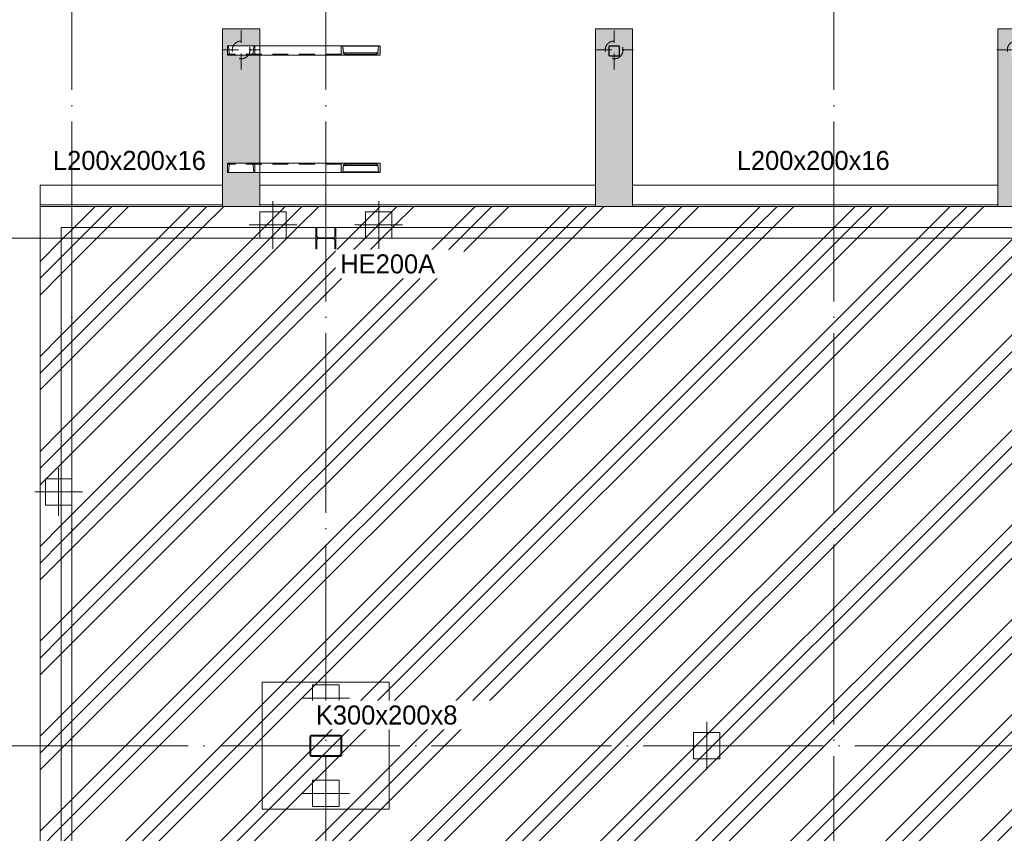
# Model space of a CAD drawing. Header units: millimetres. Extents: x -2900 to 56100, y -900 to 49332.
# Tile 19 of 35: x 2107 to 11412, y 32972 to 40666. Entities that reach past the tile are written whole.
import ezdxf

# ---------------------------------------------------------------- set-up
doc = ezdxf.new("R2010")
doc.units = ezdxf.units.MM
for name, pattern in [('WSP_hartlijn', [800, 500, -100, 100, -100]), ('WSP_hhidden', [250, 150, -100]), ('WSP_stramienlijn', [2000, 1700, -150, 0, -150])]:
    doc.linetypes.add(name, pattern=pattern)
for name, color, linetype, lineweight in [('00_algemeen - hartlijn', 7, 'WSP_hartlijn', 13), ('00_algemeen - hhidden - 0_13mm', 7, 'WSP_hhidden', 13), ('07_stramien', 4, 'Continuous', 13), ('16_funderingsconstructies', 2, 'Continuous', 18), ('23_vloeren', 2, 'Continuous', 18), ('23_vloeren - hatch', 1, 'Continuous', 18), ('28_hoofddraagconstructies - kolommen en liggers', 1, 'Continuous', 13), ('28_hoofddraagconstructies - kolommen en liggers - staal', 1, 'Continuous', 13), ('28_hoofddraagconstructies - kolommen en liggers - staal -cut-', 2, 'Continuous', 13), ('28_hoofddraagconstructies - tags', 7, 'Continuous', 18)]:
    doc.layers.add(name, color=color, linetype=linetype, lineweight=lineweight)
doc.layers.add('16_funderingsconstructies - voeten en balken', color=2, linetype='Continuous')
doc.styles.add('Revittext_2', font='txt', dxfattribs={"height": 180})
doc.styles.add('Revittext_I', font='txt', dxfattribs={"height": 180})
pattern_1 = [(45, (0, 0), (-449.013, 449.013), []), (45, (158.75, 0), (0, 898.0256), []), (45, (-158.75, 0), (0, 898.0256), [])]

# ---------------------------------------------------------------- blocks, each defined once
blk = doc.blocks.new('28_WSP_SF_staal - HFL v21-0 - Lequ 200x200x16 - S235-1314710-beg gr - plot - 100')
at = {"layer": '00_algemeen - hhidden - 0_13mm'}
blk.add_line((-862.5, 39.2), (862.5, 39.2), dxfattribs=at)
at = {"layer": '28_hoofddraagconstructies - kolommen en liggers - staal'}
for p, q in [((862.5, 55.2), (-862.5, 55.2)), ((-862.5, 39.2), (862.5, 39.2)), ((862.5, 55.2), (862.5, 48.2)), ((862.5, 48.2), (862.5, 39.2)), ((862.5, 39.2), (862.5, 21.2)), ((862.5, 21.2), (862.5, -135.8)), ((-862.5, -144.8), (862.5, -144.8)), ((862.5, -135.8), (862.5, -144.8))]:
    blk.add_line(p, q, dxfattribs=at)
blk = doc.blocks.new('28_WSP_SF_staal - UNP v18-0 - UNP260-1318341-beg gr - plot - 100')
at = {"layer": '00_algemeen - hhidden - 0_13mm'}
blk.add_line((5145.7, 40340), (4070, 40340), dxfattribs=at)
blk = doc.blocks.new('28_WSP_SF_staal - HFL v21-0 - Lequ 200x200x16 - S235-1314718-beg gr - plot - 100')
at = {"layer": '00_algemeen - hhidden - 0_13mm'}
blk.add_line((-1725, 39.2), (1725, 39.2), dxfattribs=at)
blk = doc.blocks.new('28_WSP_SF_staal - HFL v21-0 - Lequ 200x200x16 - S235-1314713-beg gr - plot - 100')
at = {"layer": '00_algemeen - hhidden - 0_13mm'}
blk.add_line((-1587.5, 39.2), (1587.5, 39.2), dxfattribs=at)
blk = doc.blocks.new('28_WSP_SF_staal - UNP v18-0 - UNP260-1310751-beg gr - plot - 100')
at = {"layer": '00_algemeen - hhidden - 0_13mm'}
blk.add_line((5145.7, 39300), (4070, 39300), dxfattribs=at)
blk = doc.blocks.new('17_WSP_FD_prefab - fundatiepaal v18-0 - 250x250-V10-beg gr - plot - 100')
at = {"layer": '16_funderingsconstructies', "color": 55, "lineweight": 13}
for p, q in [((0, -225), (0, 225)), ((125, 125), (-125, 125)), ((-125, 125), (-125, -125)), ((125, -125), (125, 125)), ((-225, 0), (225, 0))]:
    blk.add_line(p, q, dxfattribs=at)
blk = doc.blocks.new('17_WSP_FD_prefab - fundatiepaal v18-0 - 250x250-V13-beg gr - plot - 100')
at = {"layer": '00_algemeen - hartlijn', "color": 55, "linetype": 'Continuous'}
blk.add_line((-225, 0), (-175, 0), dxfattribs=at)
at = {"layer": '16_funderingsconstructies', "color": 55, "lineweight": 13}
for p, q in [((0, -225), (0, 225)), ((125, 125), (-125, 125)), ((-125, 125), (-125, -125)), ((-175, 0), (225, 0)), ((-125, -125), (125, -125))]:
    blk.add_line(p, q, dxfattribs=at)
blk = doc.blocks.new('17_WSP_FD_prefab - fundatiepaal v18-0 - 250x250-1089444-beg gr - plot - 100')
at = {"layer": '16_funderingsconstructies', "color": 55, "lineweight": 13}
for p, q in [((0, -225), (0, 225)), ((125, 125), (-125, 125)), ((-125, 125), (-125, -125)), ((125, -125), (125, 125)), ((-225, 0), (225, 0)), ((-125, -125), (125, -125))]:
    blk.add_line(p, q, dxfattribs=at)
blk = doc.blocks.new('17_WSP_FD_prefab - fundatiepaal v18-0 - 250x250-1089782-beg gr - plot - 100')
at = {"layer": '16_funderingsconstructies', "color": 55, "lineweight": 13}
for p, q in [((0, -225), (0, 225)), ((125, 125), (-125, 125)), ((-125, 125), (-125, -125)), ((125, -125), (125, 125)), ((-225, 0), (225, 0)), ((-125, -125), (125, -125))]:
    blk.add_line(p, q, dxfattribs=at)
blk = doc.blocks.new('17_WSP_FD_beton - fundatiepaal v21-1 - ø168_178 _stalen buis_-1347607-beg gr - plot - 100')
at = {"layer": '00_algemeen - hartlijn'}
blk.add_line((-184, 0), (-175, 0), dxfattribs=at)
at = {"layer": '16_funderingsconstructies', "linetype": 'WSP_hhidden', "lineweight": 13}
for p, q in [((0, -184), (0, 184)), ((-175, 0), (184, 0))]:
    blk.add_line(p, q, dxfattribs=at)
blk.add_circle((0, 0), 84, dxfattribs=at)
blk = doc.blocks.new('17_WSP_FD_beton - fundatiepaal v21-1 - ø168_178 _stalen buis_-V19-beg gr - plot - 100')
at = {"layer": '00_algemeen - hartlijn'}
for p, q in [((-184, 0), (-175, 0)), ((175, 0), (184, 0))]:
    blk.add_line(p, q, dxfattribs=at)
at = {"layer": '16_funderingsconstructies', "linetype": 'WSP_hhidden', "lineweight": 13}
for p, q in [((0, -184), (0, 184)), ((-175, 0), (175, 0))]:
    blk.add_line(p, q, dxfattribs=at)
blk.add_circle((0, 0), 84, dxfattribs=at)

msp = doc.modelspace()

# ---------------------------------------------------------------- hatches: boundary and pattern name
at = {"layer": '16_funderingsconstructies - voeten en balken'}
msp.add_hatch(color=256, dxfattribs=at).paths.add_polyline_path([(4080.9, 38900), (4375, 38900), (4375, 39220), (4070, 39220), (4070, 39310), (4375, 39310), (4375, 40330), (4070, 40330), (4070, 40420), (4375, 40420), (4375, 40580), (4025, 40580), (4025, 38900), (4074, 38900)])
h = msp.add_hatch(color=256, dxfattribs=at)
h.paths.add_polyline_path([(7758.4, 38900), (7900, 38900), (7900, 40580), (7550, 40580), (7550, 38900)])
h.paths.add_polyline_path([(7683, 40320), (7677.3, 40322.3), (7675, 40328), (7675, 40412), (7677.3, 40417.7), (7683, 40420), (7767, 40420), (7772.7, 40417.7), (7775, 40412), (7775, 40328), (7772.7, 40322.3), (7767, 40320)])
h.paths.add_polyline_path([(7683, 40324), (7767, 40324), (7769.8, 40325.2), (7771, 40328), (7771, 40412), (7769.8, 40414.8), (7767, 40416), (7683, 40416), (7680.2, 40414.8), (7679, 40412), (7679, 40328), (7680.2, 40325.2)])
h = msp.add_hatch(color=256, dxfattribs=at)
h.paths.add_polyline_path([(11689.1, 38900), (11700, 38900), (11700, 40580), (11350, 40580), (11350, 38900)])
h.paths.add_polyline_path([(11483, 40320), (11477.3, 40322.3), (11475, 40328), (11475, 40412), (11477.3, 40417.7), (11483, 40420), (11567, 40420), (11572.7, 40417.7), (11575, 40412), (11575, 40328), (11572.7, 40322.3), (11567, 40320)])
h.paths.add_polyline_path([(11567, 40324), (11569.8, 40325.2), (11571, 40328), (11571, 40412), (11569.8, 40414.8), (11567, 40416), (11483, 40416), (11480.2, 40414.8), (11479, 40412), (11479, 40328), (11480.2, 40325.2), (11483, 40324)])
at = {"layer": '16_funderingsconstructies - voeten en balken', "lineweight": 13}
h = msp.add_hatch(dxfattribs=at)
h.set_pattern_fill('FP_1', color=10, style=0, pattern_type=2)
h.set_pattern_definition(pattern_1)
h.paths.add_polyline_path([(29300, 38600), (29300, 38900), (2300, 38898.9), (2300, 38600), (2500, 38600), (2500, 38700), (29100, 38700), (29100, 38600)])
h = msp.add_hatch(dxfattribs=at)
h.set_pattern_fill('FP_1', color=10, style=0, pattern_type=2)
h.set_pattern_definition(pattern_1)
h.paths.add_polyline_path([(2300, 19400), (2500, 19400), (2500, 38600), (2300, 38600), (2300, 19404.2)])
at = {"layer": '23_vloeren - hatch', "lineweight": 13}
h = msp.add_hatch(dxfattribs=at)
h.set_pattern_fill('FP_1', color=10, style=0, pattern_type=2)
h.set_pattern_definition(pattern_1)
h.paths.add_polyline_path([(41100, 3620), (41100, 9700), (50700, 9700), (50700, 14585.9), (50692.5, 14593.4), (50682, 14596.2), (50518, 14596.2), (50507.5, 14593.4), (50499.8, 14585.7), (50497, 14575.2), (50497, 14480), (50485, 14480), (50485, 14720), (50497, 14720), (50497, 14624.7), (50499.8, 14614.2), (50507.5, 14606.6), (50518, 14603.7), (50682.1, 14603.8), (50692.5, 14606.6), (50700, 14614.2), (50700, 29100), (38500, 29100), (38500, 19500), (33895, 19500), (33895, 19300), (33885, 19300), (33885, 19378.7), (33879.7, 19391.5), (33867, 19396.7), (33733, 19396.7), (33720.3, 19391.5), (33715, 19378.7), (33715, 19300), (33705, 19300), (33705, 19500), (29100, 19500), (29100, 38700), (26695, 38700), (26695, 38500), (26685, 38500), (26685, 38578.7), (26679.7, 38591.5), (26667, 38596.7), (26533, 38596.7), (26520.3, 38591.5), (26515, 38578.7), (26515, 38500), (26505, 38500), (26505, 38700), (19495, 38700), (19495, 38500), (19485, 38500), (19485, 38578.7), (19479.7, 38591.5), (19467, 38596.7), (19333, 38596.7), (19320.3, 38591.5), (19315, 38578.7), (19315, 38500), (19305, 38500), (19305, 38700), (12295, 38700), (12295, 38500), (12285, 38500), (12285, 38578.7), (12279.7, 38591.5), (12267, 38596.7), (12133, 38596.7), (12120.3, 38591.5), (12115, 38578.7), (12115, 38500), (12105, 38500), (12105, 38700), (5095, 38700), (5095, 38500), (5085, 38500), (5085, 38578.7), (5079.7, 38591.5), (5067, 38596.7), (4933, 38596.7), (4920.3, 38591.5), (4915, 38578.7), (4915, 38500), (4905, 38500), (4905, 38700), (2500, 38700), (2500, 19300), (4905, 19300), (4905, 19500), (4915, 19500), (4915, 19421.2), (4920.3, 19408.5), (4933, 19403.2), (5067, 19403.2), (5079.7, 19408.5), (5085, 19421.2), (5085, 19500), (5095, 19500), (5095, 19300), (9700, 19300), (9700, 14614.1), (9707.5, 14606.6), (9718, 14603.7), (9882.1, 14603.8), (9892.5, 14606.6), (9900.2, 14614.2), (9903, 14624.7), (9903, 14720), (9915, 14720), (9915, 14480), (9903, 14480), (9903, 14575.2), (9900.2, 14585.7), (9892.5, 14593.4), (9882, 14596.2), (9718, 14596.2), (9707.5, 14593.4), (9700, 14585.7), (9700, 4900), (19410, 4900), (19410, 3620), (24025, 3620), (24025, 4900), (36345, 4900), (36345, 3620), (41038, 3620)])
h.paths.add_polyline_path([(40933, 4920), (40924, 4920), (40924, 5080), (40933, 5080), (40933, 5018), (40937.4, 5007.4), (40948, 5003), (41052, 5003), (41063.1, 5008.7), (41067, 5018), (41067, 5080), (41076, 5080), (41076, 4920), (41067, 4920), (41067, 4982), (41062.6, 4992.6), (41052, 4997), (40948, 4997), (40937.4, 4992.6), (40933, 4982)])
h.paths.add_polyline_path([(33867, 4920), (33867, 4982), (33862.6, 4992.6), (33852, 4997), (33748, 4997), (33737.4, 4992.6), (33733, 4982), (33733, 4920), (33724, 4920), (33724, 5080), (33733, 5080), (33733, 5018), (33737.4, 5007.4), (33748, 5003), (33852, 5003), (33863.1, 5008.7), (33867, 5018), (33867, 5080), (33876, 5080), (33876, 4920)])
h.paths.add_polyline_path([(26667, 4920), (26667, 4982), (26662.6, 4992.6), (26652, 4997), (26548, 4997), (26537.4, 4992.6), (26533, 4982), (26533, 4920), (26524, 4920), (26524, 5080), (26533, 5080), (26533, 5018), (26537.4, 5007.4), (26548, 5003), (26652, 5003), (26663.1, 5008.7), (26667, 5018), (26667, 5080), (26676, 5080), (26676, 4920)])
h.paths.add_polyline_path([(19324, 4920), (19324, 5080), (19333, 5080), (19333, 5018), (19337.7, 5007.3), (19348, 5003), (19452, 5003), (19463.1, 5008.7), (19467, 5018), (19467, 5080), (19476, 5080), (19476, 4920), (19467, 4920), (19467, 4982), (19462.6, 4992.6), (19452, 4997), (19345.3, 4995.9), (19337.4, 4992.6), (19333, 4982), (19333, 4920)])
h.paths.add_polyline_path([(12124, 4920), (12124, 5080), (12133, 5080), (12133, 5018), (12137.4, 5007.4), (12148, 5003), (12252, 5003), (12263.1, 5008.7), (12267, 5018), (12267, 5080), (12276, 5080), (12276, 4920), (12267, 4920), (12267, 4982), (12262.6, 4992.6), (12252, 4997), (12148, 4997), (12137.4, 4992.6), (12133, 4982), (12133, 4920)])
h.paths.add_polyline_path([(41005, 5090.6), (40995, 5090.6), (40995, 6820.3), (41005, 6820.3), (41005, 6676.4)])
h.paths.add_polyline_path([(40995, 7949.4), (40995, 9689.5), (41005, 9689.5), (41005, 7949.4)])
h.paths.add_polyline_path([(25125.9, 9601.5), (25079.1, 9613), (25036.4, 9635.4), (25000.3, 9667.4), (24972.9, 9707.1), (24955.8, 9752.1), (24950, 9800), (24955.8, 9847.9), (24972.9, 9892.9), (25000.3, 9932.6), (25036.4, 9964.6), (25079.1, 9987), (25125.9, 9998.5), (25174.1, 9998.5), (25220.9, 9987), (25263.6, 9964.6), (25299.7, 9932.6), (25327.1, 9892.9), (25344.2, 9847.9), (25350, 9800), (25344.2, 9752.1), (25327.1, 9707.1), (25299.7, 9667.4), (25263.6, 9635.4), (25220.9, 9613), (25174.1, 9601.5)])
h.paths.add_polyline_path([(40915, 9700), (40905, 9700), (40905, 9900), (40915, 9900), (40915, 9821.2), (40920.3, 9808.5), (40933, 9803.2), (41067, 9803.2), (41079.7, 9808.5), (41085, 9821.2), (41085, 9900), (41095, 9900), (41095, 9700), (41085, 9700), (41085, 9778.7), (41079.7, 9791.5), (41067, 9796.7), (40933, 9796.7), (40920.3, 9791.5), (40915, 9778.7)])
h.paths.add_polyline_path([(36285, 9700), (36112.9, 9700.9), (36104.4, 9704.4), (36100, 9715), (36100.9, 9887.1), (36104.4, 9895.6), (36115, 9900), (36287.1, 9899.1), (36295.6, 9895.6), (36300, 9885), (36299.1, 9712.9), (36295.6, 9704.4), (36287.1, 9700.9)])
h.paths.add_polyline_path([(19480, 9700), (19312.9, 9700.9), (19304.4, 9704.4), (19300, 9715), (19300.9, 9887.1), (19304.4, 9895.6), (19315, 9900), (19487.1, 9899.1), (19495.6, 9895.6), (19500, 9885), (19499.1, 9712.9), (19495.6, 9704.4), (19485, 9700)])
h.paths.add_polyline_path([(9715, 9700), (9705, 9700), (9705, 9900), (9715, 9900), (9715, 9821.2), (9720.3, 9808.5), (9733, 9803.2), (9867, 9803.2), (9879.7, 9808.5), (9885, 9821.2), (9885, 9900), (9895, 9900), (9895, 9700), (9885, 9700), (9885, 9778.7), (9879.7, 9791.5), (9867, 9796.7), (9733, 9796.7), (9720.3, 9791.5), (9715, 9778.7), (9715, 9774.2)])
h.paths.add_polyline_path([(36280, 9710), (36287.1, 9712.9), (36290, 9720), (36290, 9880), (36287.1, 9887.1), (36280, 9890), (36120, 9890), (36112.9, 9887.1), (36110, 9880), (36110, 9720), (36112.9, 9712.9), (36120, 9710), (36210, 9710)])
h.paths.add_polyline_path([(19410, 9710), (19480, 9710), (19487.1, 9712.9), (19490, 9720), (19490, 9880), (19487.1, 9887.1), (19480, 9890), (19320, 9890), (19312.9, 9887.1), (19310, 9880), (19310, 9720), (19312.9, 9712.9), (19320, 9710)])
h.paths.add_polyline_path([(48133.5, 9730), (48133.5, 9870), (48142, 9870), (48142, 9814.7), (48145.5, 9806.3), (48154, 9802.7), (48246, 9802.7), (48254.7, 9806.8), (48258, 9814.7), (48258, 9870), (48266.5, 9870), (48266.5, 9730), (48258, 9730), (48258, 9785.2), (48254.5, 9793.7), (48246, 9797.2), (48154, 9797.2), (48145.5, 9793.7), (48142, 9785.2), (48142, 9730)])
h.paths.add_polyline_path([(50533.5, 9732.7), (50533.5, 9872.7), (50542, 9872.7), (50542, 9817.5), (50545.5, 9809), (50554, 9805.5), (50646, 9805.5), (50654.7, 9809.5), (50658, 9817.5), (50658, 9872.7), (50666.5, 9872.7), (50666.5, 9732.7), (50658, 9733.7), (50658, 9788), (50654.5, 9796.5), (50646, 9800), (50554, 9800), (50545.5, 9796.5), (50542, 9788), (50542, 9732.7)])
h.paths.add_polyline_path([(50666.5, 9883.2), (50666.5, 11560.9), (50676.5, 11560.9), (50676.5, 9883.2), (50668.1, 9883.2)])
h.paths.add_polyline_path([(50650.3, 12839), (50640.3, 12839.2), (50664.6, 14469.6), (50674.6, 14469.4), (50650.3, 12841.4)])
h.paths.add_polyline_path([(25174.1, 14401.5), (25125.9, 14401.5), (25079.1, 14413), (25036.4, 14435.4), (25000.3, 14467.4), (24972.9, 14507.1), (24955.8, 14552.1), (24950, 14600), (24955.8, 14647.9), (24972.9, 14692.9), (25000.3, 14732.6), (25036.4, 14764.6), (25079.1, 14787), (25125.9, 14798.5), (25174.1, 14798.5), (25220.9, 14787), (25263.6, 14764.6), (25302.3, 14728.9), (25327.1, 14692.9), (25344.2, 14647.9), (25350, 14600), (25344.2, 14552.1), (25327.1, 14507.1), (25299.7, 14467.4), (25263.6, 14435.4), (25220.9, 14413)])
h.paths.add_polyline_path([(40915, 14500), (40904.4, 14504.4), (40900, 14515), (40900.9, 14687.1), (40904.4, 14695.6), (40915, 14700), (41087.1, 14699.1), (41095.6, 14695.6), (41100, 14685), (41099.1, 14512.9), (41095.6, 14504.4), (41085, 14500), (40920, 14500)])
h.paths.add_polyline_path([(33715, 14500), (33704.4, 14504.4), (33700, 14515), (33700.9, 14687.1), (33704.4, 14695.6), (33715, 14700), (33887.1, 14699.1), (33895.6, 14695.6), (33900, 14685), (33899.1, 14512.9), (33895.6, 14504.4), (33885, 14500), (33720, 14500)])
h.paths.add_polyline_path([(19485, 14500), (19312.9, 14500.9), (19304.4, 14504.4), (19300, 14515), (19300.9, 14687.1), (19304.4, 14695.6), (19315, 14700), (19487.1, 14699.1), (19495.6, 14695.6), (19500, 14685), (19499.1, 14512.9), (19495.6, 14504.4), (19487.1, 14500.9)])
h.paths.add_polyline_path([(41010, 14510), (41080, 14510), (41087.1, 14512.9), (41090, 14520), (41090, 14680), (41087.1, 14687.1), (41080, 14690), (40920, 14690), (40912.9, 14687.1), (40910, 14680), (40910, 14520), (40912.9, 14512.9), (40920, 14510)])
h.paths.add_polyline_path([(33810, 14510), (33880, 14510), (33887.1, 14512.9), (33890, 14520), (33890, 14680), (33887.1, 14687.1), (33880, 14690), (33720, 14690), (33712.9, 14687.1), (33710, 14680), (33710, 14520), (33712.9, 14512.9), (33720, 14510)])
h.paths.add_polyline_path([(19480, 14510), (19487.1, 14512.9), (19490, 14520), (19490, 14680), (19487.1, 14687.1), (19480, 14690), (19320, 14690), (19312.9, 14687.1), (19310, 14680), (19310, 14520), (19312.9, 14512.9), (19320, 14510), (19410, 14510)])
h.paths.add_polyline_path([(4920.3, 19300), (5085, 19300), (5085, 19378.7), (5079.7, 19391.5), (5067, 19396.7), (4933, 19396.7), (4920.3, 19391.5), (4915, 19378.7), (4915, 19300)])
h.paths.add_polyline_path([(50676, 19320), (50667, 19320), (50667, 19382), (50662.6, 19392.6), (50652, 19397), (50548, 19397), (50537.4, 19392.6), (50533, 19382), (50533, 19320), (50524, 19320), (50524, 19480), (50533, 19480), (50533, 19418), (50537.4, 19407.4), (50548, 19403), (50652, 19403), (50663.1, 19408.7), (50667, 19418), (50667, 19480), (50676, 19480), (50676, 19382)])
h.paths.add_polyline_path([(28933, 19320), (28924, 19320), (28924, 19480), (28933, 19480), (28933, 19418), (28937.4, 19407.4), (28948, 19403), (29052, 19403), (29063.1, 19408.7), (29067, 19418), (29067, 19480), (29076, 19480), (29076, 19320), (29067, 19320), (29067, 19382), (29062.6, 19392.6), (29052, 19397), (28948, 19397), (28937.4, 19392.6), (28933, 19382)])
h.paths.add_polyline_path([(26655, 19325), (26537.9, 19325.9), (26529.4, 19329.4), (26525, 19340), (26525.9, 19462.1), (26529.4, 19470.6), (26540, 19475), (26662.1, 19474.1), (26670.6, 19470.6), (26675, 19460), (26674.1, 19337.9), (26670.6, 19329.4), (26660, 19325)])
h.paths.add_polyline_path([(19367, 19325), (19337.9, 19325.9), (19329.4, 19329.4), (19325, 19340), (19325.9, 19462.1), (19329.4, 19470.6), (19340, 19475), (19462.1, 19474.1), (19470.6, 19470.6), (19475, 19460), (19474.1, 19337.9), (19470.6, 19329.4), (19460, 19325), (19389.3, 19325)])
h.paths.add_polyline_path([(12260, 19325), (12137.9, 19325.9), (12129.4, 19329.4), (12125, 19340), (12125.9, 19462.1), (12129.4, 19470.6), (12140, 19475), (12262.1, 19474.1), (12270.6, 19470.6), (12275, 19460), (12274.1, 19337.9), (12270.6, 19329.4), (12262.1, 19325.9)])
h.paths.add_polyline_path([(26545, 19335), (26655, 19335), (26662.1, 19337.9), (26665, 19345), (26665, 19455), (26662.1, 19462.1), (26655, 19465), (26545, 19465), (26537.9, 19462.1), (26535, 19455), (26535, 19345), (26537.9, 19337.9), (26540, 19337.1)])
h.paths.add_polyline_path([(19455, 19335), (19462.1, 19337.9), (19465, 19345), (19465, 19455), (19462.1, 19462.1), (19455, 19465), (19345, 19465), (19337.9, 19462.1), (19335, 19455), (19335, 19345), (19337.9, 19337.9), (19345, 19335), (19410, 19335)])
h.paths.add_polyline_path([(12210, 19335), (12255, 19335), (12262.1, 19337.9), (12265, 19345), (12265, 19455), (12262.1, 19462.1), (12255, 19465), (12145, 19465), (12137.9, 19462.1), (12135, 19455), (12135, 19345), (12137.9, 19337.9), (12145, 19335)])
h.paths.add_polyline_path([(40956, 19340), (40950.3, 19340.7), (40943.5, 19343.5), (40940, 19352), (40940.7, 19449.7), (40943.5, 19456.5), (40952, 19460), (41049.7, 19459.3), (41056.5, 19456.5), (41060, 19448), (41059.3, 19350.3), (41056.5, 19343.5), (41048, 19340), (41038, 19340)])
h.paths.add_polyline_path([(41044, 19348), (41049.7, 19350.3), (41052, 19356), (41052, 19444), (41049.7, 19449.7), (41044, 19452), (40956, 19452), (40950.3, 19449.7), (40948, 19444), (40948, 19356), (40950.3, 19350.3), (40956, 19348), (41038, 19348)])
h.paths.add_polyline_path([(33867, 19403.2), (33879.7, 19408.5), (33885, 19421.2), (33885, 19500), (33715, 19500), (33715, 19421.2), (33720.3, 19408.5), (33733, 19403.2), (33851.3, 19403.2)])
h.paths.add_polyline_path([(28995, 19489.2), (28995, 20686.6), (29005, 20686.6), (29005, 19489.2)])
h.paths.add_polyline_path([(29005, 21533.4), (28995, 21533.4), (28995, 22740.8), (29005, 22740.8), (29005, 21649.4)])
h.paths.add_polyline_path([(38658, 21730), (38658, 21785.2), (38654.5, 21793.7), (38646, 21797.2), (38554, 21797.2), (38545.5, 21793.7), (38542, 21785.2), (38542, 21730), (38533.5, 21730), (38533.5, 21870), (38542, 21870), (38542, 21814.7), (38545.5, 21806.3), (38554, 21802.7), (38646, 21802.7), (38654.7, 21806.8), (38658, 21814.7), (38658, 21870), (38666.5, 21870), (38666.5, 21730)])
h.paths.add_polyline_path([(29058, 22750), (29058, 22805.2), (29054.5, 22813.7), (29046, 22817.2), (28954, 22817.2), (28945.5, 22813.7), (28942, 22805.2), (28942, 22750), (28933.5, 22750), (28933.5, 22890), (28942, 22890), (28942, 22834.7), (28945.5, 22826.3), (28954, 22822.7), (29046, 22822.7), (29054.7, 22826.8), (29058, 22834.7), (29058, 22890), (29066.5, 22890), (29066.5, 22750)])
h.paths.add_polyline_path([(26462, 24100), (26453.5, 24103.5), (26450, 24112), (26450.7, 24289.7), (26453.5, 24296.5), (26462, 24300), (26739.7, 24299.3), (26746.5, 24296.5), (26750, 24288), (26749.3, 24110.3), (26746.5, 24103.5), (26738, 24100), (26466, 24100)])
h.paths.add_polyline_path([(19262, 24100), (19253.5, 24103.5), (19250, 24112), (19250.7, 24289.7), (19253.5, 24296.5), (19262, 24300), (19539.7, 24299.3), (19546.5, 24296.5), (19550, 24288), (19549.3, 24110.3), (19546.5, 24103.5), (19538, 24100), (19266, 24100)])
h.paths.add_polyline_path([(12334, 24100), (12060.3, 24100.7), (12053.5, 24103.5), (12050, 24112), (12050.7, 24289.7), (12053.5, 24296.5), (12062, 24300), (12339.7, 24299.3), (12346.5, 24296.5), (12350, 24288), (12349.3, 24110.3), (12346.5, 24103.5), (12338, 24100)])
h.paths.add_polyline_path([(5134, 24100), (4860.3, 24100.7), (4853.5, 24103.5), (4850, 24112), (4850.7, 24289.7), (4853.5, 24296.5), (4862, 24300), (5139.7, 24299.3), (5146.5, 24296.5), (5150, 24288), (5149.3, 24110.3), (5146.5, 24103.5), (5138, 24100)])
h.paths.add_polyline_path([(26466, 24108), (26734, 24108), (26739.7, 24110.3), (26742, 24116), (26742, 24284), (26739.7, 24289.7), (26734, 24292), (26466, 24292), (26460.3, 24289.7), (26458, 24284), (26458, 24116), (26460.3, 24110.3), (26462, 24109.7)])
h.paths.add_polyline_path([(19534, 24108), (19539.7, 24110.3), (19542, 24116), (19542, 24284), (19539.7, 24289.7), (19534, 24292), (19266, 24292), (19260.3, 24289.7), (19258, 24284), (19258, 24116), (19260.3, 24110.3), (19266, 24108)])
h.paths.add_polyline_path([(12066, 24108), (12334, 24108), (12339.7, 24110.3), (12342, 24116), (12342, 24284), (12339.7, 24289.7), (12334, 24292), (12066, 24292), (12060.3, 24289.7), (12058, 24284), (12058, 24116), (12060.3, 24110.3), (12062, 24109.7)])
h.paths.add_polyline_path([(4866, 24108), (5134, 24108), (5139.7, 24110.3), (5142, 24116), (5142, 24284), (5139.7, 24289.7), (5134, 24292), (4866, 24292), (4860.3, 24289.7), (4858, 24284), (4858, 24116), (4860.3, 24110.3), (4862, 24109.7)])
h.paths.add_polyline_path([(50533.5, 26530), (50533.5, 26670), (50542, 26670), (50542, 26614.7), (50545.5, 26606.3), (50554, 26602.7), (50646, 26602.7), (50654.7, 26606.8), (50658, 26614.7), (50658, 26670), (50666.5, 26670), (50666.5, 26530), (50658, 26530), (50658, 26585.2), (50654.5, 26593.7), (50646, 26597.2), (50554, 26597.2), (50545.5, 26593.7), (50542, 26585.2), (50542, 26530)])
h.paths.add_polyline_path([(38666.5, 26530), (38658, 26530), (38658, 26585.2), (38654.5, 26593.7), (38646, 26597.2), (38554, 26597.2), (38545.5, 26593.7), (38542, 26585.2), (38542, 26530), (38533.5, 26530), (38533.5, 26670), (38542, 26670), (38542, 26614.7), (38545.5, 26606.3), (38554, 26602.7), (38646, 26602.7), (38654.7, 26606.8), (38658, 26614.7), (38658, 26670), (38666.5, 26670), (38666.5, 26585.2)])
h.paths.add_polyline_path([(9700, 26921.5), (9661.2, 26926.6), (9625, 26941.6), (9592.7, 26967), (9570.1, 26996.5), (9555.1, 27032.7), (9550, 27071.5), (9555.1, 27110.3), (9570.1, 27146.5), (9593.9, 27177.6), (9625, 27201.4), (9661.2, 27216.4), (9695, 27220.8), (9695, 28668.4), (9705, 28668.4), (9705, 27220.8), (9738.8, 27216.4), (9775, 27201.4), (9806.1, 27177.6), (9829.9, 27146.5), (9844.9, 27110.3), (9850, 27071.5), (9844.9, 27032.7), (9829.9, 26996.5), (9806.1, 26965.4), (9775, 26941.6), (9738.8, 26926.6)])
h.paths.add_polyline_path([(26462, 28900), (26453.5, 28903.5), (26450, 28912), (26450.7, 29089.7), (26453.5, 29096.5), (26462, 29100), (26739.7, 29099.3), (26746.5, 29096.5), (26750, 29088), (26749.3, 28910.3), (26746.5, 28903.5), (26738, 28900), (26466, 28900)])
h.paths.add_polyline_path([(19262, 28900), (19253.5, 28903.5), (19250, 28912), (19250.7, 29089.7), (19253.5, 29096.5), (19262, 29100), (19539.7, 29099.3), (19546.5, 29096.5), (19550, 29088), (19549.3, 28910.3), (19546.5, 28903.5), (19538, 28900), (19266, 28900)])
h.paths.add_polyline_path([(5138, 28900), (4860.3, 28900.7), (4853.5, 28903.5), (4850, 28912), (4850.7, 29089.7), (4853.5, 29096.5), (4862, 29100), (5139.7, 29099.3), (5146.5, 29096.5), (5150, 29088), (5149.3, 28910.3), (5146.5, 28903.5), (5139.7, 28900.7)])
h.paths.add_polyline_path([(12338, 28900), (12060.3, 28900.7), (12053.5, 28903.5), (12050, 28912), (12050.7, 29089.7), (12053.5, 29096.5), (12062, 29100), (12339.7, 29099.3), (12346.5, 29096.5), (12350, 29088), (12349.3, 28910.3), (12346.5, 28903.5), (12339.7, 28900.7)])
h.paths.add_polyline_path([(26734, 28908), (26739.7, 28910.3), (26742, 28916), (26742, 29084), (26739.7, 29089.7), (26734, 29092), (26466, 29092), (26460.3, 29089.7), (26458, 29084), (26458, 28916), (26460.3, 28910.3), (26466, 28908), (26558, 28908)])
h.paths.add_polyline_path([(19534, 28908), (19539.7, 28910.3), (19542, 28916), (19542, 29084), (19539.7, 29089.7), (19534, 29092), (19266, 29092), (19260.3, 29089.7), (19258, 29084), (19258, 28916), (19260.3, 28910.3), (19266, 28908), (19358, 28908)])
h.paths.add_polyline_path([(12066, 28908), (12334, 28908), (12339.7, 28910.3), (12342, 28916), (12342, 29084), (12339.7, 29089.7), (12334, 29092), (12066, 29092), (12060.3, 29089.7), (12058, 29084), (12058, 28916), (12060.3, 28910.3), (12062, 28909.7)])
h.paths.add_polyline_path([(4866, 28908), (5134, 28908), (5139.7, 28910.3), (5142, 28916), (5142, 29084), (5139.7, 29089.7), (5134, 29092), (4866, 29092), (4860.3, 29089.7), (4858, 29084), (4858, 28916), (4860.3, 28910.3), (4862, 28909.7)])
h.paths.add_polyline_path([(48133.5, 28930), (48133.5, 29070), (48142, 29070), (48142, 29014.7), (48145.5, 29006.3), (48154, 29002.7), (48246, 29002.7), (48254.7, 29006.8), (48258, 29014.7), (48258, 29070), (48266.5, 29070), (48266.5, 28930), (48258, 28930), (48258, 28985.2), (48254.5, 28993.7), (48246, 28997.2), (48154, 28997.2), (48145.5, 28993.7), (48142, 28985.2), (48142, 28930)])
h.paths.add_polyline_path([(45858, 28930), (45858, 28985.2), (45854.5, 28993.7), (45846, 28997.2), (45754, 28997.2), (45745.5, 28993.7), (45742, 28985.2), (45742, 28930), (45733.5, 28930), (45733.5, 29070), (45742, 29070), (45742, 29014.7), (45745.5, 29006.3), (45754.8, 29002.7), (45846, 29002.7), (45854.7, 29006.8), (45858, 29014.7), (45858, 29070), (45866.5, 29070), (45866.5, 28930)])
h.paths.add_polyline_path([(43342, 28930), (43333.5, 28930), (43333.5, 29070), (43342, 29070), (43342, 29014.7), (43345.5, 29006.3), (43354, 29002.7), (43446, 29002.7), (43454.7, 29006.8), (43458, 29014.7), (43458, 29070), (43466.5, 29070), (43466.5, 28930), (43458, 28930), (43458, 28985.2), (43454.5, 28993.7), (43446, 28997.2), (43354, 28997.2), (43345.5, 28993.7), (43342, 28985.2)])
h.paths.add_polyline_path([(41058, 28930), (41058, 28985.2), (41054.5, 28993.7), (41046, 28997.2), (40954, 28997.2), (40945.5, 28993.7), (40942, 28985.2), (40942, 28930), (40933.5, 28930), (40933.5, 29070), (40942, 29070), (40942, 29014.7), (40945.5, 29006.3), (40954, 29002.7), (41046, 29002.7), (41054.7, 29006.8), (41058, 29014.7), (41058, 29070), (41066.5, 29070), (41066.5, 28930)])
h.paths.add_polyline_path([(45726.2, 28990), (44922.7, 28990), (44922.7, 29000), (45726.2, 29000)])
h.paths.add_polyline_path([(43473.8, 28990), (43473.8, 29000), (44277.3, 29000), (44277.3, 28990), (43658.5, 28990)])
h.paths.add_polyline_path([(9700, 29736.6), (9695, 29736.6), (9695, 31184.2), (9661.2, 31188.6), (9625, 31203.6), (9592.7, 31229), (9570.1, 31258.5), (9555.1, 31294.7), (9550, 31333.5), (9555.1, 31372.3), (9570.1, 31408.5), (9593.9, 31439.6), (9625, 31463.4), (9661.2, 31478.4), (9700, 31483.5), (9738.8, 31478.4), (9775, 31463.4), (9806.1, 31439.6), (9829.9, 31408.5), (9844.9, 31372.3), (9850, 31333.5), (9844.9, 31294.7), (9829.9, 31258.5), (9806.1, 31227.4), (9775, 31203.6), (9738.8, 31188.6), (9705, 31184.2), (9705, 29736.6)])
h.paths.add_polyline_path([(26738, 33700), (26460.3, 33700.7), (26453.5, 33703.5), (26450, 33712), (26450.7, 33889.7), (26453.5, 33896.5), (26462, 33900), (26739.7, 33899.3), (26746.5, 33896.5), (26750, 33888), (26749.3, 33710.3), (26746.5, 33703.5), (26739.7, 33700.7)])
h.paths.add_polyline_path([(19538, 33700), (19260.3, 33700.7), (19253.5, 33703.5), (19250, 33712), (19250.7, 33889.7), (19253.5, 33896.5), (19262, 33900), (19539.7, 33899.3), (19546.5, 33896.5), (19550, 33888), (19549.3, 33710.3), (19546.5, 33703.5), (19539.7, 33700.7)])
h.paths.add_polyline_path([(12334, 33700), (12060.3, 33700.7), (12053.5, 33703.5), (12050, 33712), (12050.7, 33889.7), (12053.5, 33896.5), (12062, 33900), (12339.7, 33899.3), (12346.5, 33896.5), (12350, 33888), (12349.3, 33710.3), (12346.5, 33703.5), (12338, 33700)])
h.paths.add_polyline_path([(4862, 33700), (4853.5, 33703.5), (4850, 33712), (4850.7, 33889.7), (4853.5, 33896.5), (4862, 33900), (5139.7, 33899.3), (5146.5, 33896.5), (5150, 33888), (5149.3, 33710.3), (5146.5, 33703.5), (5138, 33700), (4866, 33700)])
h.paths.add_polyline_path([(26558, 33708), (26734, 33708), (26739.7, 33710.3), (26742, 33716), (26742, 33884), (26739.7, 33889.7), (26734, 33892), (26466, 33892), (26460.3, 33889.7), (26458, 33884), (26458, 33716), (26460.3, 33710.3), (26466, 33708)])
h.paths.add_polyline_path([(19358, 33708), (19534, 33708), (19539.7, 33710.3), (19542, 33716), (19542, 33884), (19539.7, 33889.7), (19534, 33892), (19266, 33892), (19260.3, 33889.7), (19258, 33884), (19258, 33716), (19260.3, 33710.3), (19266, 33708)])
h.paths.add_polyline_path([(12158, 33708), (12334, 33708), (12339.7, 33710.3), (12342, 33716), (12342, 33884), (12339.7, 33889.7), (12334, 33892), (12066, 33892), (12060.3, 33889.7), (12058, 33884), (12058, 33716), (12060.3, 33710.3), (12066, 33708)])
h.paths.add_polyline_path([(4866, 33708), (5134, 33708), (5139.7, 33710.3), (5142, 33716), (5142, 33884), (5139.7, 33889.7), (5134, 33892), (4866, 33892), (4860.3, 33889.7), (4858, 33884), (4858, 33716), (4860.3, 33710.3), (4862, 33709.7)])
h.paths.add_polyline_path([(26548.7, 38603.2), (26667, 38603.2), (26679.7, 38608.5), (26685, 38621.2), (26685, 38700), (26515, 38700), (26515, 38621.2), (26520.3, 38608.5), (26533, 38603.2)])
h.paths.add_polyline_path([(19451.3, 38603.2), (19467, 38603.2), (19479.7, 38608.5), (19485, 38621.2), (19485, 38700), (19315, 38700), (19315, 38621.2), (19320.3, 38608.5), (19333, 38603.2), (19348.7, 38603.2)])
h.paths.add_polyline_path([(12133, 38603.2), (12267, 38603.2), (12279.7, 38608.5), (12285, 38621.2), (12285, 38700), (12115, 38700), (12115, 38621.2), (12120.3, 38608.5), (12126.3, 38606)])
h.paths.add_polyline_path([(4933, 38603.2), (5067, 38603.2), (5079.7, 38608.5), (5085, 38621.2), (5085, 38700), (4915, 38700), (4915, 38621.2), (4920.3, 38608.5), (4926.3, 38606)])
at = {"layer": '28_hoofddraagconstructies - kolommen en liggers - staal'}
for points in [[(5513.4, 40330), (5513.4, 40420), (5503.8, 40419.4), (5502, 40418.7), (5498, 40413.8), (5490.5, 40350.1), (5486.4, 40344.9), (5479.7, 40341.3), (5471.4, 40340), (5183.5, 40340.3), (5175.8, 40342.8), (5170.3, 40347.3), (5168, 40353.1), (5161.2, 40413.8), (5155.4, 40419.4), (5151.4, 40420), (5145.7, 40420), (5145.7, 40330), (5400, 40330)], [(5145.7, 39220), (5155.4, 39220.6), (5157.1, 39221.3), (5161.2, 39226.2), (5168.7, 39289.9), (5172.7, 39295.1), (5179.5, 39298.7), (5187.7, 39300), (5475.7, 39299.7), (5483.3, 39297.2), (5488.8, 39292.7), (5491.2, 39286.9), (5498, 39226.2), (5503.8, 39220.6), (5507.8, 39220), (5513.4, 39220), (5513.4, 39310), (5145.7, 39310), (5145.7, 39266.5)], [(5085, 38500), (5095, 38500), (5095, 38700), (5085, 38700), (5085, 38621.2), (5079.7, 38608.5), (5067, 38603.2), (4933, 38603.2), (4920.3, 38608.5), (4915, 38621.2), (4915, 38700), (4905, 38700), (4905, 38500), (4915, 38500), (4915, 38578.7), (4920.3, 38591.5), (4933, 38596.7), (5067, 38596.7), (5079.7, 38591.5), (5085, 38578.7)]]:
    msp.add_hatch(color=256, dxfattribs=at).paths.add_polyline_path(points)
h = msp.add_hatch(color=256, dxfattribs=at)
h.paths.add_polyline_path([(7683, 40320), (7767, 40320), (7772.7, 40322.3), (7775, 40328), (7775, 40412), (7772.7, 40417.7), (7767, 40420), (7683, 40420), (7677.3, 40417.7), (7675, 40412), (7675, 40328), (7677.3, 40322.3)])
h.paths.add_polyline_path([(7767, 40324), (7683, 40324), (7680.2, 40325.2), (7679, 40328), (7679, 40412), (7680.2, 40414.8), (7683, 40416), (7767, 40416), (7769.8, 40414.8), (7771, 40412), (7771, 40328), (7769.8, 40325.2)])
h = msp.add_hatch(color=256, dxfattribs=at)
h.paths.add_polyline_path([(4862, 33700), (5138, 33700), (5146.5, 33703.5), (5150, 33712), (5150, 33888), (5146.5, 33896.5), (5138, 33900), (4862, 33900), (4853.5, 33896.5), (4850, 33888), (4850, 33712), (4853.5, 33703.5)])
h.paths.add_polyline_path([(4866, 33708), (4860.3, 33710.3), (4858, 33716), (4858, 33884), (4860.3, 33889.7), (4866, 33892), (5134, 33892), (5139.7, 33889.7), (5142, 33884), (5142, 33716), (5139.7, 33710.3), (5134, 33708)])

# ---------------------------------------------------------------- linework, layer by layer
at = {"layer": '07_stramien', "linetype": 'WSP_stramienlijn'}
for p, q in [((2600, 0), (2600, 48432.3)), ((5000, 0), (5000, 48432.3)), ((9800, 0), (9800, 42040.5)), ((-2000, 38600), (55200, 38600)), ((-2000, 33800), (55200, 33800))]:
    msp.add_line(p, q, dxfattribs=at)
at = {"layer": '16_funderingsconstructies - voeten en balken', "lineweight": 18}
for p, q in [((4025, 40580), (4375, 40580)), ((4025, 38900), (4025, 40580)), ((4375, 40580), (4375, 40420)), ((7550, 40580), (7900, 40580)), ((7550, 38900), (7550, 40580)), ((7900, 40580), (7900, 38900)), ((11350, 40580), (11700, 40580)), ((11350, 38900), (11350, 40580)), ((4375, 40330), (4375, 39310)), ((4375, 39220), (4375, 38900)), ((4375, 38900), (4025, 38900)), ((7900, 38900), (7550, 38900)), ((11700, 38900), (11350, 38900))]:
    msp.add_line(p, q, dxfattribs=at)
at = {"layer": '16_funderingsconstructies - voeten en balken', "color": 8, "lineweight": 18}
for p, q in [((2300, 38900), (4025, 38900)), ((2300, 38900), (2300, 38600)), ((4375, 38900), (7550, 38900)), ((7900, 38900), (11350, 38900)), ((2300, 19400), (2300, 38600))]:
    msp.add_line(p, q, dxfattribs=at)
at = {"layer": '23_vloeren', "color": 8}
for p, q in [((4905, 38700), (2500, 38700)), ((2500, 38700), (2500, 19300)), ((5085, 38700), (4915, 38700)), ((12105, 38700), (5095, 38700))]:
    msp.add_line(p, q, dxfattribs=at)
at = {"layer": '28_hoofddraagconstructies - kolommen en liggers', "linetype": 'WSP_hhidden'}
for p, q in [((4080.9, 40413.8), (4085.7, 40353.1)), ((4314.3, 40353.1), (4319.1, 40413.8)), ((4330, 40420), (4330, 40330)), ((4375, 40420), (4375, 40330)), ((4085.7, 39286.9), (4080.9, 39226.2)), ((4319.1, 39226.2), (4314.3, 39286.9)), ((4330, 39310), (4330, 39220)), ((4375, 39310), (4375, 39220))]:
    msp.add_line(p, q, dxfattribs=at)
at = {"layer": '28_hoofddraagconstructies - kolommen en liggers', "color": 55}
for p, q in [((29000, 38600), (2600, 38600)), ((2600, 38600), (2600, 19400)), ((4400, 34400), (5600, 34400)), ((4400, 33200), (4400, 34400)), ((5600, 34400), (5600, 33200)), ((5600, 33200), (4400, 33200))]:
    msp.add_line(p, q, dxfattribs=at)
at = {"layer": '28_hoofddraagconstructies - kolommen en liggers', "linetype": 'WSP_hhidden', "flags": 128}
for points in [[(4074.3, 40420), (4075.7, 40419.8), (4077.2, 40419.2), (4078.6, 40418.2), (4079.8, 40417), (4080.5, 40415.5), (4080.9, 40413.8)], [(4319.1, 40413.8), (4319.5, 40415.5), (4320.2, 40417), (4321.4, 40418.2), (4322.8, 40419.2), (4324.3, 40419.8), (4325.7, 40420)], [(4085.7, 40353.1), (4086.4, 40349.6), (4087.9, 40346.5), (4090.1, 40343.8), (4093, 40341.7), (4096.2, 40340.4), (4099.4, 40340)], [(4300.6, 40340), (4303.8, 40340.4), (4307, 40341.7), (4309.9, 40343.8), (4312.1, 40346.5), (4313.6, 40349.6), (4314.3, 40353.1)], [(4099.4, 39300), (4096.2, 39299.6), (4093, 39298.3), (4090.1, 39296.2), (4087.9, 39293.5), (4086.4, 39290.4), (4085.7, 39286.9)], [(4314.3, 39286.9), (4313.6, 39290.4), (4312.1, 39293.5), (4309.9, 39296.2), (4307, 39298.3), (4303.8, 39299.6), (4300.6, 39300)], [(4080.9, 39226.2), (4080.5, 39224.5), (4079.8, 39223), (4078.6, 39221.8), (4077.2, 39220.8), (4075.7, 39220.2), (4074.3, 39220)], [(4325.7, 39220), (4324.3, 39220.2), (4322.8, 39220.8), (4321.4, 39221.8), (4320.2, 39223), (4319.5, 39224.5), (4319.1, 39226.2)]]:
    msp.add_lwpolyline(points, dxfattribs=at)
at = {"layer": '28_hoofddraagconstructies - kolommen en liggers', "linetype": 'WSP_hhidden'}
for centre, radius, start, end in [((4099.7, 39286), 14, 90, 176.26262), ((4300.3, 39286), 14, 3.73738, 90), ((4074, 39227), 7, 311.66566, 353.33132), ((4326, 39227), 7, 186.66868, 228.33434)]:
    msp.add_arc(centre, radius, start, end, dxfattribs=at)
at = {"layer": '28_hoofddraagconstructies - kolommen en liggers - staal'}
for p, q in [((4070, 40420), (5145.7, 40420)), ((4070, 40420), (4070, 40330)), ((4070, 40330), (4070, 40420)), ((5507.8, 40420), (5151.4, 40420)), ((5161.2, 40413.8), (5498, 40413.8)), ((5145.7, 40330), (4070, 40330)), ((5168, 40353.1), (5491.2, 40353.1)), ((4070, 39310), (5145.7, 39310)), ((4070, 39310), (4070, 39220)), ((4070, 39220), (4070, 39310)), ((5491.2, 39286.9), (5168, 39286.9)), ((5145.7, 39220), (4070, 39220)), ((5151.4, 39220), (5507.8, 39220)), ((5498, 39226.2), (5161.2, 39226.2)), ((7550, 39100), (4375, 39100)), ((11350, 39100), (7900, 39100)), ((7550, 38916), (4375, 38916)), ((4375, 38900), (7550, 38900)), ((11350, 38916), (7900, 38916)), ((7900, 38900), (11350, 38900))]:
    msp.add_line(p, q, dxfattribs=at)
at = {"layer": '28_hoofddraagconstructies - kolommen en liggers - staal -cut-'}
for p, q in [((5151.4, 40420), (5145.7, 40420)), ((5145.7, 40420), (5145.7, 40330)), ((5168, 40353.1), (5161.2, 40413.8)), ((5498, 40413.8), (5491.2, 40353.1)), ((5513.4, 40420), (5507.8, 40420)), ((5513.4, 40330), (5513.4, 40420)), ((7675, 40412), (7675, 40328)), ((7679, 40328), (7679, 40412)), ((7767, 40420), (7683, 40420)), ((7683, 40416), (7767, 40416)), ((7771, 40412), (7771, 40328)), ((7775, 40328), (7775, 40412)), ((5145.7, 40330), (5513.4, 40330)), ((5471.4, 40340), (5187.7, 40340)), ((7767, 40324), (7683, 40324)), ((7683, 40320), (7767, 40320)), ((5513.4, 39310), (5145.7, 39310)), ((5145.7, 39310), (5145.7, 39220)), ((5161.2, 39226.2), (5168, 39286.9)), ((5187.7, 39300), (5471.4, 39300)), ((5491.2, 39286.9), (5498, 39226.2)), ((5513.4, 39220), (5513.4, 39310)), ((5145.7, 39220), (5151.4, 39220)), ((5507.8, 39220), (5513.4, 39220)), ((4915, 38700), (4905, 38700)), ((4905, 38700), (4905, 38500)), ((4915, 38621.2), (4915, 38700)), ((5095, 38700), (5085, 38700)), ((5085, 38700), (5085, 38621.2)), ((5095, 38500), (5095, 38700)), ((4915, 38500), (4915, 38578.7)), ((5067, 38603.2), (4933, 38603.2)), ((4933, 38596.7), (5067, 38596.7)), ((5085, 38578.7), (5085, 38500)), ((4905, 38500), (4915, 38500)), ((5085, 38500), (5095, 38500)), ((4850, 33888), (4850, 33712)), ((4858, 33716), (4858, 33884)), ((5138, 33900), (4862, 33900)), ((4866, 33892), (5134, 33892)), ((5142, 33884), (5142, 33716)), ((5150, 33712), (5150, 33888)), ((4862, 33700), (5138, 33700)), ((5134, 33708), (4866, 33708))]:
    msp.add_line(p, q, dxfattribs=at)
at = {"layer": '28_hoofddraagconstructies - kolommen en liggers - staal -cut-', "flags": 128}
for points in [[(5161.2, 40413.8), (5160.7, 40415.2), (5159.9, 40416.6), (5158.7, 40417.7), (5157.1, 40418.7), (5155.4, 40419.4), (5153.4, 40419.8), (5151.8, 40420)], [(5507.3, 40420), (5505.8, 40419.8), (5503.8, 40419.4), (5502, 40418.7), (5500.5, 40417.7), (5499.3, 40416.6), (5498.4, 40415.2), (5498, 40413.8)], [(5187.7, 40340), (5183.5, 40340.3), (5179.5, 40341.3), (5175.8, 40342.8), (5172.7, 40344.9), (5170.3, 40347.3), (5168.7, 40350.1), (5168, 40353.1)], [(5491.2, 40353.1), (5490.5, 40350.1), (5488.8, 40347.3), (5486.4, 40344.9), (5483.3, 40342.8), (5479.7, 40341.3), (5475.7, 40340.3), (5471.4, 40340)], [(5168, 39286.9), (5168.7, 39289.9), (5170.3, 39292.7), (5172.7, 39295.1), (5175.8, 39297.2), (5179.5, 39298.7), (5183.5, 39299.7), (5187.7, 39300)], [(5471.4, 39300), (5475.7, 39299.7), (5479.7, 39298.7), (5483.3, 39297.2), (5486.4, 39295.1), (5488.8, 39292.7), (5490.5, 39289.9), (5491.2, 39286.9)], [(5151.8, 39220), (5153.4, 39220.2), (5155.4, 39220.6), (5157.1, 39221.3), (5158.7, 39222.3), (5159.9, 39223.4), (5160.7, 39224.8), (5161.2, 39226.2)], [(5498, 39226.2), (5498.4, 39224.8), (5499.3, 39223.4), (5500.5, 39222.3), (5502, 39221.3), (5503.8, 39220.6), (5505.8, 39220.2), (5507.3, 39220)]]:
    msp.add_lwpolyline(points, dxfattribs=at)
at = {"layer": '28_hoofddraagconstructies - kolommen en liggers - staal -cut-'}
for centre, radius, start, end in [((7683, 40412), 8, 90, 180), ((7683, 40412), 4, 90, 180), ((7767, 40412), 8, 0, 90), ((7767, 40412), 4, 0, 90), ((7683, 40328), 8, 180, 270), ((7683, 40328), 4, 180, 270), ((7767, 40328), 8, 270, 0), ((7767, 40328), 4, 270, 0), ((4933, 38621.2), 18, 180, 270), ((5067, 38621.2), 18, 270, 0), ((4933, 38578.7), 18, 90, 180), ((5067, 38578.7), 18, 0, 90), ((4862, 33888), 12, 90, 180), ((4866, 33884), 8, 90, 180), ((5134, 33884), 8, 0, 90), ((5138, 33888), 12, 0, 90), ((4862, 33712), 12, 180, 270), ((4866, 33716), 8, 180, 270), ((5134, 33716), 8, 270, 0), ((5138, 33712), 12, 270, 0)]:
    msp.add_arc(centre, radius, start, end, dxfattribs=at)

# ---------------------------------------------------------------- block references
at = {"layer": '00_algemeen - hartlijn'}
for name in ['28_WSP_SF_staal - UNP v18-0 - UNP260-1318341-beg gr - plot - 100', '28_WSP_SF_staal - UNP v18-0 - UNP260-1310751-beg gr - plot - 100']:
    msp.add_blockref(name, (0, 0), dxfattribs=at)
at = {"layer": '00_algemeen - hhidden - 0_13mm', "rotation": 180}
for name, p in [('28_WSP_SF_staal - HFL v21-0 - Lequ 200x200x16 - S235-1314713-beg gr - plot - 100', (5962.5, 38955.2)), ('28_WSP_SF_staal - HFL v21-0 - Lequ 200x200x16 - S235-1314718-beg gr - plot - 100', (9625, 38955.2))]:
    msp.add_blockref(name, p, dxfattribs=at)
at = {"layer": '16_funderingsconstructies', "linetype": 'WSP_hhidden', "lineweight": 13}
for name, p in [('17_WSP_FD_beton - fundatiepaal v21-1 - ø168_178 _stalen buis_-1347607-beg gr - plot - 100', (4200, 40379.8)), ('17_WSP_FD_beton - fundatiepaal v21-1 - ø168_178 _stalen buis_-V19-beg gr - plot - 100', (7725, 40379.8)), ('17_WSP_FD_beton - fundatiepaal v21-1 - ø168_178 _stalen buis_-V19-beg gr - plot - 100', (11525, 40379.8))]:
    msp.add_blockref(name, p, dxfattribs=at)
at = {"layer": '16_funderingsconstructies', "color": 55, "lineweight": 13}
for name, p in [('17_WSP_FD_prefab - fundatiepaal v18-0 - 250x250-V10-beg gr - plot - 100', (4500, 38725)), ('17_WSP_FD_prefab - fundatiepaal v18-0 - 250x250-V10-beg gr - plot - 100', (5500, 38725)), ('17_WSP_FD_prefab - fundatiepaal v18-0 - 250x250-V13-beg gr - plot - 100', (2475, 36200)), ('17_WSP_FD_prefab - fundatiepaal v18-0 - 250x250-1089444-beg gr - plot - 100', (5000, 34250)), ('17_WSP_FD_prefab - fundatiepaal v18-0 - 250x250-1089782-beg gr - plot - 100', (8600, 33800)), ('17_WSP_FD_prefab - fundatiepaal v18-0 - 250x250-1089444-beg gr - plot - 100', (5000, 33350))]:
    msp.add_blockref(name, p, dxfattribs=at)
at = {"layer": '28_hoofddraagconstructies - kolommen en liggers', "rotation": 180}
msp.add_blockref('28_WSP_SF_staal - HFL v21-0 - Lequ 200x200x16 - S235-1314710-beg gr - plot - 100', (3162.5, 38955.2), dxfattribs=at)

# ---------------------------------------------------------------- texts
at = {"layer": '28_hoofddraagconstructies - tags', "lineweight": 13, "char_height": 180, "width": 1787.763, "attachment_point": 1, "style": 'Revittext_2'}
for insert in [(2421.3, 39424.9), (8883.8, 39424.9)]:
    msp.add_mtext('L200x200x16', dxfattribs=dict(at, insert=insert))

# ---------------------------------------------------------------- next in the draw order: texts
at = {"layer": '28_hoofddraagconstructies - tags', "lineweight": 13, "char_height": 180, "attachment_point": 1, "style": 'Revittext_I', "bg_fill": 3, "box_fill_scale": 1.25, "bg_fill_color": 256, "bg_fill_true_color": 13158600, "bg_fill_transparency": 0}
for s, insert, width in [('HE200A', (5136.9, 38446.5), 1122.362), ('K300x200x8', (4905.7, 34181), 1651.476)]:
    msp.add_mtext(s, dxfattribs=dict(at, insert=insert, width=width))

doc.saveas('drawing.dxf')
